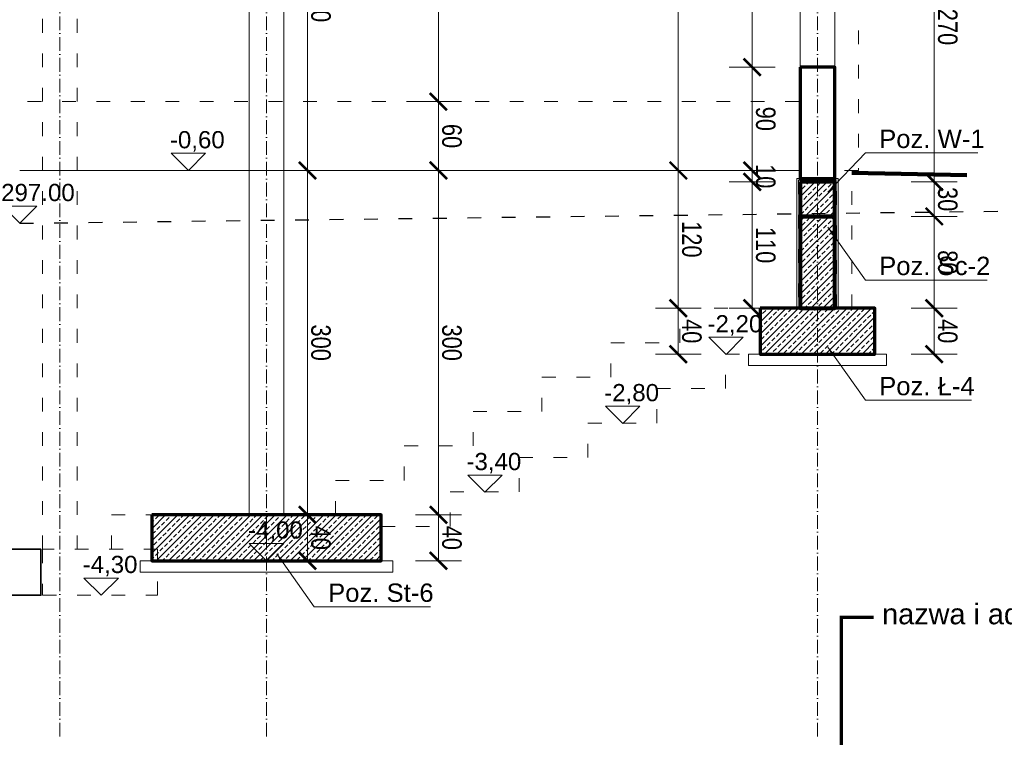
# Model space of a CAD drawing. Header units: inches. Extents: x 201967 to 338763, y -32705 to 30884.
# Tile 11 of 236: x 320912 to 321770, y -23054 to -22429. Entities that reach past the tile are written whole.
import ezdxf
from ezdxf.enums import TextEntityAlignment as Align

# ---------------------------------------------------------------- set-up
doc = ezdxf.new("R2010")
doc.units = ezdxf.units.IN
doc.header["$MEASUREMENT"] = 0
doc.linetypes.add('ACAD_ISO03W100', pattern=[30, 12, -18])
doc.linetypes.add('ACAD_ISO10W100', pattern=[18, 12, -3, 0, -3])
for name, color, linetype, lineweight in [('00 b ŚCIANY nowe-zamurowania', 242, 'Continuous', 70), ('00_mury grubo', 7, 'Continuous', 30), ('01 a KONSTRUKCJA żelbet', 94, 'Continuous', 80), ('01 c KONSTRUKCJA ławy', 45, 'Continuous', 70), ('01h3 KONSTRUKCJA pozycje słupy', 252, 'Continuous', 13), ('11 OSIE ściany', 2, 'ACAD_ISO10W100', 5), ('12 PRZERYWANE 1', 73, 'ACAD_ISO03W100', 9), ('20 KRESKOWANIE ścian', 63, 'Continuous', 5), ('30 WIDOK 1 005', 5, 'Continuous', 5), ('34 WIDOK 5 030', 13, 'Continuous', 30), ('50 OPIS 1', 130, 'Continuous', 9), ('80 TABELA 1', 7, 'Continuous', 18), ('90 WYMIAR', 155, 'Continuous', 9), ('91 PRZEKROJE', 7, 'Continuous', 35)]:
    doc.layers.add(name, color=color, linetype=linetype, lineweight=lineweight)
doc.styles.add('100 arial', font='arial.ttf', dxfattribs={"width": 0.8, "height": 17})
doc.styles.add('Arial-Bold', font='arialbd.ttf')
doc.styles.add('arialcce', font='arial.ttf')
doc.styles.add('OPIS', font='arial.ttf')
doc.styles.add('RomanS', font='romans.shx')
doc.styles.add('WYMIAR-50 (15pkt) arial', font='arial.ttf', dxfattribs={"height": 15})
doc.dimstyles.new('100', dxfattribs={"dimscale": 10, "dimtxt": 17, "dimasz": 1.5, "dimexe": 2, "dimexo": 2, "dimgap": 0.3, "dimtad": 1, "dimdec": 1, "dimrnd": 0.5, "dimdsep": 46, "dimtxsty": '100 arial', "dimblk": 'ARCHTICK', "dimcen": 10, "dimclrd": 256, "dimclre": 256, "dimclrt": 256, "dimadec": 0, "dimazin": 0, "dimtfac": 1, "dimtdec": 1, "dimtix": 1, "dimtmove": 1, "dimatfit": 3, "dimfxl": 2, "dimfxlon": 1, "dimtolj": 1, "dimarcsym": 0})
doc.dimstyles.new('DIM100txt12', dxfattribs={"dimtxt": 12, "dimasz": 1.05, "dimexe": 0, "dimexo": 8, "dimgap": 4, "dimtad": 1, "dimdec": 7, "dimrnd": 0.5, "dimdsep": 46, "dimtxsty": 'RomanS', "dimblk1": 'DIM', "dimblk2": 'DIM', "dimsah": 1, "dimcen": 0.09, "dimse1": 1, "dimse2": 1, "dimclrt": 256, "dimadec": 1, "dimazin": 0, "dimtfac": 1, "dimtdec": 7, "dimtix": 1, "dimtofl": 0, "dimtmove": 2, "dimatfit": 3, "dimfxl": 1, "dimtolj": 1, "dimtzin": 0, "dimarcsym": 0})
pattern_1 = [(45.00000000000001, (-3795.381428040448, -12239.66785427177), (-5.303300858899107, 5.303300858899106), []), (45.00000000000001, (-3790.078127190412, -12239.66785427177), (-5.303300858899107, 5.303300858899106), [3.75, -1.875])]

# ---------------------------------------------------------------- blocks, each defined once
blk = doc.blocks.new('tabelka Jagielońska')
at = {"linetype": 'Continuous', "const_width": 2.999999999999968}
blk.add_lwpolyline([(-1371.717302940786, 630.8000000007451), (-1400, 630.8000000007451), (-1400, 405.4000000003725), (0, 405.4000000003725), (0, 630.8000000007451), (-960.1580464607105, 630.8000000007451)], dxfattribs=at)
at = {"linetype": 'Continuous', "style": 'arialcce'}
blk.add_text('nazwa i adres obiektu budowlanego', height=17.97999999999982, dxfattribs=at).set_placement((-1364.415993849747, 624.7342690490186))
at = {"linetype": 'Continuous', "style": 'Arial-Bold'}
blk.add_attdef('TEMAT RYSUNKU', text='', height=27.99999999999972, dxfattribs=at).set_placement((-845.261042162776, 332.7000000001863), align=Align.MIDDLE_LEFT)
blk.add_attdef('SKALA', text='', height=27.99999999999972, dxfattribs=at).set_placement((-23.20000000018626, 332.7000000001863), align=Align.MIDDLE_RIGHT)
at = {"linetype": 'Continuous', "style": 'arialcce'}
for tag, p in [('nr rys.', (-81.20000000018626, 52.5)), ('NR', (-81.20000000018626, -29.40000000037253))]:
    blk.add_attdef(tag, text='', height=27.99999999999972, dxfattribs=at).set_placement(p, align=Align.MIDDLE)
blk = doc.blocks.new('_ARCHTICK')
at = {"color": 0, "linetype": 'ByBlock', "const_width": 0.15}
blk.add_lwpolyline([(-0.5, -0.5), (0.5, 0.5)], dxfattribs=at)
blk = doc.blocks.new('*D2577')
at = {"layer": '90 WYMIAR', "lineweight": -2, "transparency": 16777216}
for p, q in [((-101.2775422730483, -16.00000000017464), (-141.2775422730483, -16.00000000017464)), ((-121.2775422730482, -329.9999999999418), (-121.2775422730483, -16.00000000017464)), ((-101.2775422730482, -329.9999999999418), (-141.2775422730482, -329.9999999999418))]:
    blk.add_line(p, q, dxfattribs=at)
at = {"layer": 'Defpoints', "color": 0, "transparency": 16777216}
for p in [(-121.2775422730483, -16.00000000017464), (-15, -16.00000000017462), (18.64335604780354, -329.9999999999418)]:
    blk.add_point(p, dxfattribs=at)
at = {"layer": '90 WYMIAR', "lineweight": -2, "transparency": 16777216, "xscale": 15, "yscale": 15, "zscale": 15}
for p, rotation in [((-121.2775422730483, -16.00000000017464), 90), ((-121.2775422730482, -329.9999999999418), 270)]:
    blk.add_blockref('_ARCHTICK', p, dxfattribs=dict(at, rotation=rotation))
at = {"layer": '90 WYMIAR', "transparency": 16777216, "insert": (-109.5920033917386, -173.0000000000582), "char_height": 17, "attachment_point": 5, "rotation": 270, "style": '100 arial'}
blk.add_mtext('\\A1;314', dxfattribs=at)
blk = doc.blocks.new('*U1124')
blk.add_lwpolyline([(-15, 15), (0, 0), (15, 15), (-15, 15)])
at = {"style": 'WYMIAR-50 (15pkt) arial', "flags": 8}
blk.add_attdef('DETAIL#', text='', height=15, dxfattribs=at).set_placement((-16.13640432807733, 14.81736566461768), align=Align.BOTTOM_LEFT)
blk = doc.blocks.new('*D2580')
at = {"layer": '90 WYMIAR', "lineweight": -2, "transparency": 16777216}
for p, q in [((-36.89857368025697, -239.9999999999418), (-76.89857368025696, -239.9999999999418)), ((-56.89857368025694, -329.9999999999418), (-56.89857368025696, -239.9999999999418)), ((-36.89857368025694, -329.9999999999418), (-76.89857368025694, -329.9999999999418))]:
    blk.add_line(p, q, dxfattribs=at)
at = {"layer": 'Defpoints', "color": 0, "transparency": 16777216}
for p in [(-56.89857368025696, -239.9999999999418), (-15, -239.9999999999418), (-15, -329.9999999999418)]:
    blk.add_point(p, dxfattribs=at)
at = {"layer": '90 WYMIAR', "lineweight": -2, "transparency": 16777216, "xscale": 15, "yscale": 15, "zscale": 15}
for p, rotation in [((-56.89857368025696, -239.9999999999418), 90), ((-56.89857368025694, -329.9999999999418), 270)]:
    blk.add_blockref('_ARCHTICK', p, dxfattribs=dict(at, rotation=rotation))
at = {"layer": '90 WYMIAR', "transparency": 16777216, "insert": (-45.21883288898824, -284.9999999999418), "char_height": 17, "attachment_point": 5, "rotation": 270, "style": '100 arial'}
blk.add_mtext('\\A1;90', dxfattribs=at)
blk = doc.blocks.new('*D2581')
at = {"layer": '90 WYMIAR', "lineweight": -2, "transparency": 16777216}
for p, q in [((-36.89857368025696, -69.9999999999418), (-76.89857368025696, -69.9999999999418)), ((-56.89857368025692, -239.9999999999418), (-56.89857368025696, -69.9999999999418)), ((-36.89857368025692, -239.9999999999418), (-76.89857368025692, -239.9999999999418))]:
    blk.add_line(p, q, dxfattribs=at)
at = {"layer": 'Defpoints', "color": 0, "transparency": 16777216}
for p in [(-56.89857368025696, -69.9999999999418), (-15, -69.99999999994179), (-15, -239.9999999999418)]:
    blk.add_point(p, dxfattribs=at)
at = {"layer": '90 WYMIAR', "lineweight": -2, "transparency": 16777216, "xscale": 15, "yscale": 15, "zscale": 15}
for p, rotation in [((-56.89857368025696, -69.9999999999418), 90), ((-56.89857368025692, -239.9999999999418), 270)]:
    blk.add_blockref('_ARCHTICK', p, dxfattribs=dict(at, rotation=rotation))
at = {"layer": '90 WYMIAR', "transparency": 16777216, "insert": (-45.21883288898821, -154.9999999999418), "char_height": 17, "attachment_point": 5, "rotation": 270, "style": '100 arial'}
blk.add_mtext('\\A1;170', dxfattribs=at)
blk = doc.blocks.new('*D2587')
at = {"layer": '90 WYMIAR', "lineweight": -2, "transparency": 16777216}
for p, q in [((-350.2704462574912, 9.000000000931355), (-310.2704462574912, 9.000000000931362)), ((-330.2704462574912, 9.000000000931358), (-330.2704462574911, -269.9999999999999)), ((-350.2704462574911, -269.9999999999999), (-310.2704462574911, -269.9999999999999))]:
    blk.add_line(p, q, dxfattribs=at)
at = {"layer": 'Defpoints', "color": 0, "transparency": 16777216}
for p in [(-548.0174463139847, 9.000000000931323), (-548.0174463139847, -270), (-330.2704462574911, -269.9999999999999)]:
    blk.add_point(p, dxfattribs=at)
at = {"layer": '90 WYMIAR', "lineweight": -2, "transparency": 16777216, "xscale": 15, "yscale": 15, "zscale": 15}
for p, rotation in [((-330.2704462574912, 9.000000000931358), 90), ((-330.2704462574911, -269.9999999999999), 270)]:
    blk.add_blockref('_ARCHTICK', p, dxfattribs=dict(at, rotation=rotation))
at = {"layer": '90 WYMIAR', "transparency": 16777216, "insert": (-318.5907054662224, -130.4999999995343), "char_height": 17, "attachment_point": 5, "rotation": 270, "style": '100 arial'}
blk.add_mtext('\\A1;279', dxfattribs=at)
blk = doc.blocks.new('*D2600')
at = {"layer": '90 WYMIAR', "lineweight": -2, "transparency": 16777216}
for p, q in [((81.65708898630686, -69.99999999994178), (121.6570889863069, -69.99999999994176)), ((101.6570889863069, -69.99999999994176), (101.6570889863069, -339.9999999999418)), ((81.65708898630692, -339.9999999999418), (121.6570889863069, -339.9999999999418))]:
    blk.add_line(p, q, dxfattribs=at)
at = {"layer": 'Defpoints', "color": 0, "transparency": 16777216}
for p in [(15, -69.99999999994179), (0, -339.9999999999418), (101.6570889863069, -339.9999999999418)]:
    blk.add_point(p, dxfattribs=at)
at = {"layer": '90 WYMIAR', "lineweight": -2, "transparency": 16777216, "xscale": 15, "yscale": 15, "zscale": 15}
for p, rotation in [((101.6570889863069, -69.99999999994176), 90), ((101.6570889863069, -339.9999999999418), 270)]:
    blk.add_blockref('_ARCHTICK', p, dxfattribs=dict(at, rotation=rotation))
at = {"layer": '90 WYMIAR', "transparency": 16777216, "insert": (113.3368297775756, -204.9999999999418), "char_height": 17, "attachment_point": 5, "rotation": 270, "style": '100 arial'}
blk.add_mtext('\\A1;270', dxfattribs=at)
blk = doc.blocks.new('DIM')
for p, q in [((7.275957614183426e-12, -13.00000000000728), (7.275957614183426e-12, 12.99999999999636)), ((8.000000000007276, -7.275957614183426e-12), (-7.999999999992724, -7.275957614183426e-12))]:
    blk.add_line(p, q)
at = {"const_width": 1.714285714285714}
blk.add_lwpolyline([(5.714285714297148, 5.714285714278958), (-5.71428571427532, -5.71428571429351)], dxfattribs=at)
blk = doc.blocks.new('*D2601')
at = {"layer": '90 WYMIAR', "lineweight": -2, "transparency": 16777216}
for p, q in [((81.6570889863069, -339.9999999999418), (121.6570889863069, -339.9999999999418)), ((101.6570889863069, -339.9999999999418), (101.6570889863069, -369.9999999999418)), ((81.65708898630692, -369.9999999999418), (121.6570889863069, -369.9999999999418))]:
    blk.add_line(p, q, dxfattribs=at)
at = {"layer": 'Defpoints', "color": 0, "transparency": 16777216}
for p in [(0, -339.9999999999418), (0, -369.9999999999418), (101.6570889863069, -369.9999999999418)]:
    blk.add_point(p, dxfattribs=at)
at = {"layer": '90 WYMIAR', "lineweight": -2, "transparency": 16777216, "xscale": 15, "yscale": 15, "zscale": 15}
for p, rotation in [((101.6570889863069, -339.9999999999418), 90), ((101.6570889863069, -369.9999999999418), 270)]:
    blk.add_blockref('_ARCHTICK', p, dxfattribs=dict(at, rotation=rotation))
at = {"layer": '90 WYMIAR', "transparency": 16777216, "insert": (113.3426278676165, -354.9999999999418), "char_height": 17, "attachment_point": 5, "rotation": 270, "style": '100 arial'}
blk.add_mtext('\\A1;30', dxfattribs=at)
blk = doc.blocks.new('*D2602')
at = {"layer": '90 WYMIAR', "lineweight": -2, "transparency": 16777216}
for p, q in [((81.6570889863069, -369.9999999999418), (121.6570889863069, -369.9999999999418)), ((101.6570889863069, -369.9999999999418), (101.6570889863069, -449.9999999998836)), ((81.65708898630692, -449.9999999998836), (121.6570889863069, -449.9999999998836))]:
    blk.add_line(p, q, dxfattribs=at)
at = {"layer": 'Defpoints', "color": 0, "transparency": 16777216}
for p in [(0, -369.9999999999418), (49.99999999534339, -449.9999999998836), (101.6570889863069, -449.9999999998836)]:
    blk.add_point(p, dxfattribs=at)
at = {"layer": '90 WYMIAR', "lineweight": -2, "transparency": 16777216, "xscale": 15, "yscale": 15, "zscale": 15}
for p, rotation in [((101.6570889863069, -369.9999999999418), 90), ((101.6570889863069, -449.9999999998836), 270)]:
    blk.add_blockref('_ARCHTICK', p, dxfattribs=dict(at, rotation=rotation))
at = {"layer": '90 WYMIAR', "transparency": 16777216, "insert": (113.3368297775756, -409.9999999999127), "char_height": 17, "attachment_point": 5, "rotation": 270, "style": '100 arial'}
blk.add_mtext('\\A1;80', dxfattribs=at)
blk = doc.blocks.new('*D2603')
at = {"layer": '90 WYMIAR', "lineweight": -2, "transparency": 16777216}
for p, q in [((81.6570889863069, -449.9999999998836), (121.6570889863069, -449.9999999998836)), ((101.6570889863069, -449.9999999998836), (101.6570889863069, -489.9999999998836)), ((81.65708898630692, -489.9999999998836), (121.6570889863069, -489.9999999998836))]:
    blk.add_line(p, q, dxfattribs=at)
at = {"layer": 'Defpoints', "color": 0, "transparency": 16777216}
for p in [(49.99999999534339, -449.9999999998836), (49.99999999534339, -489.9999999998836), (101.6570889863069, -489.9999999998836)]:
    blk.add_point(p, dxfattribs=at)
at = {"layer": '90 WYMIAR', "lineweight": -2, "transparency": 16777216, "xscale": 15, "yscale": 15, "zscale": 15}
for p, rotation in [((101.6570889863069, -449.9999999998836), 90), ((101.6570889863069, -489.9999999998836), 270)]:
    blk.add_blockref('_ARCHTICK', p, dxfattribs=dict(at, rotation=rotation))
at = {"layer": '90 WYMIAR', "transparency": 16777216, "insert": (113.3368297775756, -469.9999999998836), "char_height": 17, "attachment_point": 5, "rotation": 270, "style": '100 arial'}
blk.add_mtext('\\A1;40', dxfattribs=at)
blk = doc.blocks.new('*D2604')
at = {"layer": '90 WYMIAR', "lineweight": -2, "transparency": 16777216}
for p, q in [((-56.89857368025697, -329.9999999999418), (-56.89857368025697, -314.9999999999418)), ((-36.89857368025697, -329.9999999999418), (-76.89857368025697, -329.9999999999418)), ((-56.89857368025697, -329.9999999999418), (-56.89857368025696, -339.9999999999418)), ((-36.89857368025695, -339.9999999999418), (-76.89857368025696, -339.9999999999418)), ((-56.89857368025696, -339.9999999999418), (-56.89857368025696, -354.9999999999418))]:
    blk.add_line(p, q, dxfattribs=at)
at = {"layer": 'Defpoints', "color": 0, "transparency": 16777216}
for p in [(-15, -329.9999999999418), (-56.89857368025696, -339.9999999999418), (-15, -339.9999999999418)]:
    blk.add_point(p, dxfattribs=at)
at = {"layer": '90 WYMIAR', "lineweight": -2, "transparency": 16777216, "xscale": 15, "yscale": 15, "zscale": 15}
for p, rotation in [((-56.89857368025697, -329.9999999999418), 270), ((-56.89857368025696, -339.9999999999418), 90)]:
    blk.add_blockref('_ARCHTICK', p, dxfattribs=dict(at, rotation=rotation))
at = {"layer": '90 WYMIAR', "transparency": 16777216, "insert": (-45.21883288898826, -334.9999999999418), "char_height": 17, "attachment_point": 5, "rotation": 270, "style": '100 arial'}
blk.add_mtext('\\A1;10', dxfattribs=at)
blk = doc.blocks.new('*D2605')
at = {"layer": '90 WYMIAR', "lineweight": -2, "transparency": 16777216}
for p, q in [((-36.89857368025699, -339.9999999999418), (-76.89857368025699, -339.9999999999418)), ((-56.89857368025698, -339.9999999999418), (-56.89857368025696, -449.9999999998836)), ((-56.89857368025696, -449.9999999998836), (-76.89857368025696, -449.9999999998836))]:
    blk.add_line(p, q, dxfattribs=at)
at = {"layer": 'Defpoints', "color": 0, "transparency": 16777216}
for p in [(-15, -339.9999999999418), (-56.89857368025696, -449.9999999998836), (-50.00000000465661, -449.9999999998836)]:
    blk.add_point(p, dxfattribs=at)
at = {"layer": '90 WYMIAR', "lineweight": -2, "transparency": 16777216, "xscale": 15, "yscale": 15, "zscale": 15}
for p, rotation in [((-56.89857368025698, -339.9999999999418), 90), ((-56.89857368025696, -449.9999999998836), 270)]:
    blk.add_blockref('_ARCHTICK', p, dxfattribs=dict(at, rotation=rotation))
at = {"layer": '90 WYMIAR', "transparency": 16777216, "insert": (-45.21883288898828, -394.9999999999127), "char_height": 17, "attachment_point": 5, "rotation": 270, "style": '100 arial'}
blk.add_mtext('\\A1;110', dxfattribs=at)
blk = doc.blocks.new('*D2589')
at = {"layer": '90 WYMIAR', "lineweight": -2, "transparency": 16777216}
for p, q in [((-101.2775422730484, -329.9999999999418), (-141.2775422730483, -329.9999999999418)), ((-121.2775422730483, -329.9999999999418), (-121.2775422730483, -449.9999999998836)), ((-101.2775422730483, -449.9999999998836), (-141.2775422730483, -449.9999999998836))]:
    blk.add_line(p, q, dxfattribs=at)
at = {"layer": 'Defpoints', "color": 0, "transparency": 16777216}
for p in [(18.64335604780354, -329.9999999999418), (-121.2775422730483, -449.9999999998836), (-50.00000000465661, -449.9999999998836)]:
    blk.add_point(p, dxfattribs=at)
at = {"layer": '90 WYMIAR', "lineweight": -2, "transparency": 16777216, "xscale": 15, "yscale": 15, "zscale": 15}
for p, rotation in [((-121.2775422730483, -329.9999999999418), 90), ((-121.2775422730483, -449.9999999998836), 270)]:
    blk.add_blockref('_ARCHTICK', p, dxfattribs=dict(at, rotation=rotation))
at = {"layer": '90 WYMIAR', "transparency": 16777216, "insert": (-109.5978014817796, -389.9999999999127), "char_height": 17, "attachment_point": 5, "rotation": 270, "style": '100 arial'}
blk.add_mtext('\\A1;120', dxfattribs=at)
blk = doc.blocks.new('*D2606')
at = {"layer": '90 WYMIAR', "lineweight": -2, "transparency": 16777216}
for p, q in [((-101.2775422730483, -449.9999999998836), (-141.2775422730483, -449.9999999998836)), ((-121.2775422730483, -449.9999999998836), (-121.2775422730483, -489.9999999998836)), ((-101.2775422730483, -489.9999999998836), (-141.2775422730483, -489.9999999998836))]:
    blk.add_line(p, q, dxfattribs=at)
at = {"layer": 'Defpoints', "color": 0, "transparency": 16777216}
for p in [(-50.00000000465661, -449.9999999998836), (-121.2775422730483, -489.9999999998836), (-50.00000000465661, -489.9999999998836)]:
    blk.add_point(p, dxfattribs=at)
at = {"layer": '90 WYMIAR', "lineweight": -2, "transparency": 16777216, "xscale": 15, "yscale": 15, "zscale": 15}
for p, rotation in [((-121.2775422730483, -449.9999999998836), 90), ((-121.2775422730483, -489.9999999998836), 270)]:
    blk.add_blockref('_ARCHTICK', p, dxfattribs=dict(at, rotation=rotation))
at = {"layer": '90 WYMIAR', "transparency": 16777216, "insert": (-109.5978014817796, -469.9999999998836), "char_height": 17, "attachment_point": 5, "rotation": 270, "style": '100 arial'}
blk.add_mtext('\\A1;40', dxfattribs=at)
blk = doc.blocks.new('*D2607')
at = {"layer": '90 WYMIAR', "lineweight": -2, "transparency": 16777216}
for p, q in [((-350.2704462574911, -269.9999999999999), (-310.2704462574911, -269.9999999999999)), ((-330.2704462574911, -269.9999999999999), (-330.2704462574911, -329.9999999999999)), ((-350.2704462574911, -329.9999999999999), (-310.2704462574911, -329.9999999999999))]:
    blk.add_line(p, q, dxfattribs=at)
at = {"layer": 'Defpoints', "color": 0, "transparency": 16777216}
for p in [(-548.0174463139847, -270), (-465.0000647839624, -330), (-330.2704462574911, -329.9999999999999)]:
    blk.add_point(p, dxfattribs=at)
at = {"layer": '90 WYMIAR', "lineweight": -2, "transparency": 16777216, "xscale": 15, "yscale": 15, "zscale": 15}
for p, rotation in [((-330.2704462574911, -269.9999999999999), 90), ((-330.2704462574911, -329.9999999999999), 270)]:
    blk.add_blockref('_ARCHTICK', p, dxfattribs=dict(at, rotation=rotation))
at = {"layer": '90 WYMIAR', "transparency": 16777216, "insert": (-318.5907054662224, -299.9999999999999), "char_height": 17, "attachment_point": 5, "rotation": 270, "style": '100 arial'}
blk.add_mtext('\\A1;60', dxfattribs=at)
blk = doc.blocks.new('*D2608')
at = {"layer": '90 WYMIAR', "lineweight": -2, "transparency": 16777216}
for p, q in [((-350.2704462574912, -329.9999999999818), (-310.2704462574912, -329.9999999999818)), ((-330.2704462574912, -329.9999999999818), (-330.2704462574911, -629.9999999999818)), ((-350.2704462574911, -629.9999999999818), (-310.2704462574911, -629.9999999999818))]:
    blk.add_line(p, q, dxfattribs=at)
at = {"layer": 'Defpoints', "color": 0, "transparency": 16777216}
for p in [(-465.0000647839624, -329.9999999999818), (-380.0340671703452, -629.9999999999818), (-330.2704462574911, -629.9999999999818)]:
    blk.add_point(p, dxfattribs=at)
at = {"layer": '90 WYMIAR', "lineweight": -2, "transparency": 16777216, "xscale": 15, "yscale": 15, "zscale": 15}
for p, rotation in [((-330.2704462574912, -329.9999999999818), 90), ((-330.2704462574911, -629.9999999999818), 270)]:
    blk.add_blockref('_ARCHTICK', p, dxfattribs=dict(at, rotation=rotation))
at = {"layer": '90 WYMIAR', "transparency": 16777216, "insert": (-318.5849073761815, -479.9999999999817), "char_height": 17, "attachment_point": 5, "rotation": 270, "style": '100 arial'}
blk.add_mtext('\\A1;300', dxfattribs=at)
blk = doc.blocks.new('*D2609')
at = {"layer": '90 WYMIAR', "lineweight": -2, "transparency": 16777216}
for p, q in [((-350.2704462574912, -630), (-310.2704462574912, -630)), ((-330.2704462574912, -630), (-330.2704462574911, -670)), ((-350.2704462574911, -670), (-310.2704462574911, -670))]:
    blk.add_line(p, q, dxfattribs=at)
at = {"layer": 'Defpoints', "color": 0, "transparency": 16777216}
for p in [(-380.0340671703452, -630), (-380.0340671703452, -670), (-330.2704462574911, -670)]:
    blk.add_point(p, dxfattribs=at)
at = {"layer": '90 WYMIAR', "lineweight": -2, "transparency": 16777216, "xscale": 15, "yscale": 15, "zscale": 15}
for p, rotation in [((-330.2704462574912, -630), 90), ((-330.2704462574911, -670), 270)]:
    blk.add_blockref('_ARCHTICK', p, dxfattribs=dict(at, rotation=rotation))
at = {"layer": '90 WYMIAR', "transparency": 16777216, "insert": (-318.5907054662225, -649.9999999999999), "char_height": 17, "attachment_point": 5, "rotation": 270, "style": '100 arial'}
blk.add_mtext('\\A1;40', dxfattribs=at)
blk = doc.blocks.new('*D2612')
at = {"layer": '90 WYMIAR', "lineweight": -2, "transparency": 16777216}
for p, q in [((-445.0000647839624, -40.00000000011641), (-424.3534779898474, -40.0000000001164)), ((-444.3534779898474, -40.00000000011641), (-444.3534779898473, -330.0000000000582)), ((-445.0000647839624, -330.0000000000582), (-424.3534779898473, -330.0000000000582))]:
    blk.add_line(p, q, dxfattribs=at)
at = {"layer": 'Defpoints', "color": 0, "transparency": 16777216}
for p in [(-465.0000647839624, -40.00000000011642), (-465.0000647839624, -330.0000000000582), (-444.3534779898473, -330.0000000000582)]:
    blk.add_point(p, dxfattribs=at)
at = {"layer": '90 WYMIAR', "lineweight": -2, "transparency": 16777216, "xscale": 15, "yscale": 15, "zscale": 15}
for p, rotation in [((-444.3534779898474, -40.00000000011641), 90), ((-444.3534779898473, -330.0000000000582), 270)]:
    blk.add_blockref('_ARCHTICK', p, dxfattribs=dict(at, rotation=rotation))
at = {"layer": '90 WYMIAR', "transparency": 16777216, "insert": (-432.6737371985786, -185.0000000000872), "char_height": 17, "attachment_point": 5, "rotation": 270, "style": '100 arial'}
blk.add_mtext('\\A1;290', dxfattribs=at)
blk = doc.blocks.new('*D2613')
at = {"layer": '90 WYMIAR', "lineweight": -2, "transparency": 16777216}
for p, q in [((-445.0000647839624, -330.0000000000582), (-424.3534779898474, -330.0000000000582)), ((-444.3534779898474, -330.0000000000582), (-444.3534779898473, -630)), ((-445.0000647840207, -630), (-424.3534779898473, -630))]:
    blk.add_line(p, q, dxfattribs=at)
at = {"layer": 'Defpoints', "color": 0, "transparency": 16777216}
for p in [(-465.0000647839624, -330.0000000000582), (-465.0000647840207, -630), (-444.3534779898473, -630)]:
    blk.add_point(p, dxfattribs=at)
at = {"layer": '90 WYMIAR', "lineweight": -2, "transparency": 16777216, "xscale": 15, "yscale": 15, "zscale": 15}
for p, rotation in [((-444.3534779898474, -330.0000000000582), 90), ((-444.3534779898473, -630), 270)]:
    blk.add_blockref('_ARCHTICK', p, dxfattribs=dict(at, rotation=rotation))
at = {"layer": '90 WYMIAR', "transparency": 16777216, "insert": (-432.6679391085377, -480.000000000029), "char_height": 17, "attachment_point": 5, "rotation": 270, "style": '100 arial'}
blk.add_mtext('\\A1;300', dxfattribs=at)
blk = doc.blocks.new('*D2614')
at = {"layer": '90 WYMIAR', "lineweight": -2, "transparency": 16777216}
for p, q in [((-445.0000647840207, -630), (-424.3534779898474, -630)), ((-444.3534779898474, -630), (-444.3534779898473, -670)), ((-424.3534779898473, -670), (-464.3534779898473, -670))]:
    blk.add_line(p, q, dxfattribs=at)
at = {"layer": 'Defpoints', "color": 0, "transparency": 16777216}
for p in [(-465.0000647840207, -630), (-444.3534779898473, -670), (-380.0340671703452, -670)]:
    blk.add_point(p, dxfattribs=at)
at = {"layer": '90 WYMIAR', "lineweight": -2, "transparency": 16777216, "xscale": 15, "yscale": 15, "zscale": 15}
for p, rotation in [((-444.3534779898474, -630), 90), ((-444.3534779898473, -670), 270)]:
    blk.add_blockref('_ARCHTICK', p, dxfattribs=dict(at, rotation=rotation))
at = {"layer": '90 WYMIAR', "transparency": 16777216, "insert": (-432.6737371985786, -649.9999999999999), "char_height": 17, "attachment_point": 5, "rotation": 270, "style": '100 arial'}
blk.add_mtext('\\A1;40', dxfattribs=at)
blk = doc.blocks.new('1 przekrój C Jagielońska')
at = {"layer": '20 KRESKOWANIE ścian'}
h = blk.add_hatch(dxfattribs=at)
h.set_pattern_fill('ANSI33', color=256, scale=30, angle=-89.99999999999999)
h.set_pattern_definition(pattern_1)
h.paths.add_polyline_path([(15, -339.9999999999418), (-15, -339.9999999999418), (-15, -369.9999999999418), (15, -369.9999999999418)])
h.paths.add_polyline_path([(15, -369.9999999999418), (-15, -369.9999999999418), (-15, -449.9999999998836), (15, -449.9999999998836)])
h.paths.add_polyline_path([(49.99999999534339, -449.9999999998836), (-50.00000000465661, -449.9999999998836), (-50.00000000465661, -489.9999999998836), (49.99999999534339, -489.9999999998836)])
h = blk.add_hatch(dxfattribs=at)
h.set_pattern_fill('ANSI33', color=256, scale=30, angle=-89.99999999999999)
h.set_pattern_definition(pattern_1)
h.paths.add_polyline_path([(-380.0340671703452, -630), (-580.0340671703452, -630), (-580.0340671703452, -670), (-380.0340671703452, -670)])
at = {"layer": '00 b ŚCIANY nowe-zamurowania'}
blk.add_lwpolyline([(-15.00000000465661, -239.9999999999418), (-14.99999999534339, -336.9999999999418), (15.00000000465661, -336.9999999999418), (14.99999999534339, -239.9999999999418)], close=True, dxfattribs=at)
at = {"layer": '00_mury grubo', "lineweight": 100}
blk.add_line((30, -332.0000000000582), (130, -334.0000000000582), dxfattribs=at)
at = {"layer": '01 a KONSTRUKCJA żelbet'}
for points in [[(-15, -339.9999999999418), (-15, -369.9999999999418), (15, -369.9999999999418), (15, -339.9999999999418)], [(-15, -369.9999999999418), (-15, -449.9999999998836), (15, -449.9999999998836), (15, -369.9999999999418)]]:
    blk.add_lwpolyline(points, close=True, dxfattribs=at)
at = {"layer": '01 c KONSTRUKCJA ławy'}
for points in [[(-50.00000000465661, -449.9999999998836), (-50.00000000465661, -489.9999999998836), (49.99999999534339, -489.9999999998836), (49.99999999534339, -449.9999999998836)], [(-580.0340671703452, -630), (-580.0340671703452, -670), (-380.0340671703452, -670), (-380.0340671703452, -630)]]:
    blk.add_lwpolyline(points, close=True, dxfattribs=at)
at = {"layer": '11 OSIE ściany'}
for p, q in [((-660.0000000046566, 492.0000000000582), (-660.0000000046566, -823)), ((-479.966062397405, 492.0000000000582), (-479.966062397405, -823)), ((-4.656612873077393e-09, 492.0000000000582), (-4.656612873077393e-09, -823))]:
    blk.add_line(p, q, dxfattribs=at)
at = {"layer": '12 PRZERYWANE 1'}
for p, q in [((-675.0000000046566, -660), (-675.0000000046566, 312)), ((-645.0000000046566, -660), (-645.0000000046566, 312))]:
    blk.add_line(p, q, dxfattribs=at)
for points in [[(-615.0000021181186, -660), (-615.0000021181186, -630), (-420.0340671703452, -630), (-420.0340671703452, -599.9999999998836), (-360.0340671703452, -599.9999999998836), (-360.0340671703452, -569.9999999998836), (-300.0340671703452, -569.9999999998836), (-300.0340671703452, -539.9999999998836), (-240.0340671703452, -539.9999999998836), (-240.0340671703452, -509.9999999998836), (-180.0340671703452, -509.9999999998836), (-180.0340671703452, -479.9999999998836), (-120.0340671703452, -479.9999999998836), (-120.0340671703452, -449.9999999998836), (-50.00000000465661, -449.9999999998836)], [(-575.0000021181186, -700), (-575.0000021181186, -670), (-380.0340671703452, -670), (-380.0340671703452, -639.9999999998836), (-320.0340671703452, -639.9999999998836), (-320.0340671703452, -609.9999999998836), (-260.0340671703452, -609.9999999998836), (-260.0340671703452, -579.9999999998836), (-200.0340671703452, -579.9999999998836), (-200.0340671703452, -549.9999999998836), (-140.0340671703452, -549.9999999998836), (-140.0340671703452, -519.9999999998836), (-80.03406717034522, -519.9999999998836), (-80.03406717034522, -489.9999999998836), (-50.00000000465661, -489.9999999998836)]]:
    blk.add_lwpolyline(points, dxfattribs=at)
blk.add_lwpolyline([(-675.0000021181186, -660), (-675.0000021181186, -700), (-575.0000021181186, -700), (-575.0000021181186, -660)], close=True, dxfattribs=at)
at = {"layer": '30 WIDOK 1 005', "linetype": 'ACAD_ISO03W100'}
for p, q in [((35.61452783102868, 362.0000000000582), (35.61452783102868, -329.9999999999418)), ((-748.1224386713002, -270), (-15, -270)), ((35.61452783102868, -329.9999999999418), (15, -329.9999999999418)), ((30, -449.9999999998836), (30, -329.9999999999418))]:
    blk.add_line(p, q, dxfattribs=at)
at = {"layer": '30 WIDOK 1 005'}
for p, q in [((-495.0000647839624, -40.00000000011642), (-495.0000647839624, -332.000000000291)), ((-465.0000647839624, -40.00000000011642), (-465.0000647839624, -332.000000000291)), ((-695.0000021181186, -330), (-15, -329.9999999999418)), ((-495.0000647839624, -330.0000000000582), (-495.0000647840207, -630)), ((-465.0000647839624, -330.0000000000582), (-465.0000647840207, -630))]:
    blk.add_line(p, q, dxfattribs=at)
for points in [[(-15, -239.9999999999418), (-15, -69.99999999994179), (15, -69.99999999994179), (15, -239.9999999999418)], [(-60.00000000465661, -489.9999999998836), (-60.00000000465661, -499.9999999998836), (59.99999999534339, -499.9999999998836), (59.99999999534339, -489.9999999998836)], [(-590.0340671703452, -670), (-590.0340671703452, -680), (-370.0340671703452, -680), (-370.0340671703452, -670)]]:
    blk.add_lwpolyline(points, close=True, dxfattribs=at)
blk.add_lwpolyline([(18, -449.9999999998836), (18, -336.9999999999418), (-18, -336.9999999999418), (-18, -449.9999999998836)], dxfattribs=at)
at = {"layer": '34 WIDOK 5 030', "linetype": 'ACAD_ISO03W100'}
for points in [[(-695.0000008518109, -376), (518.7570860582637, -360.9999981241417), (518.7570860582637, -227.7050421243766), (578.8003681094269, -227.7050421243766), (578.8003681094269, -270.9999974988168), (639.9553456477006, -270.9999974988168)], [(16.5, -449.9999999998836), (16.5, -338.4999999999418), (-16.5, -338.4999999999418), (-16.5, -449.9999999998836)]]:
    blk.add_lwpolyline(points, dxfattribs=at)
at = {"layer": '91 PRZEKROJE'}
blk.add_lwpolyline([(-766.5612203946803, -700), (-676.5612203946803, -700), (-676.5612203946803, -660), (-766.5612203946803, -660)], close=True, dxfattribs=at)
at = {"layer": '50 OPIS 1'}
ref = blk.add_blockref('*U1124', (-548.0174463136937, -330.0000000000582), dxfattribs=at)
ref.add_attrib('DETAIL#', '-0,60', dxfattribs={"layer": '0', "height": 15, "style": 'WYMIAR-50 (15pkt) arial'}).set_placement((-564.1538506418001, -315.1826343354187), align=Align.BOTTOM_LEFT)
ref = blk.add_blockref('*U1124', (-695.0000014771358, -375.9999993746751), dxfattribs=at)
ref.add_attrib('DETAIL#', '297.00', dxfattribs={"layer": '0', "height": 15, "style": 'WYMIAR-50 (15pkt) arial'}).set_placement((-711.136405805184, -361.1826337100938), align=Align.BOTTOM_LEFT)
ref = blk.add_blockref('*U1124', (-79.69630165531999, -490.3377655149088), dxfattribs=at)
ref.add_attrib('DETAIL#', '-2,20', dxfattribs={"layer": '0', "height": 15, "style": 'WYMIAR-50 (15pkt) arial'}).set_placement((-95.83270598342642, -475.5203998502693), align=Align.BOTTOM_LEFT)
ref = blk.add_blockref('*U1124', (-169.69630165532, -550.3377655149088), dxfattribs=at)
ref.add_attrib('DETAIL#', '-2,80', dxfattribs={"layer": '0', "height": 15, "style": 'WYMIAR-50 (15pkt) arial'}).set_placement((-185.8327059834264, -535.5203998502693), align=Align.BOTTOM_LEFT)
ref = blk.add_blockref('*U1124', (-289.69630165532, -610.3377655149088), dxfattribs=at)
ref.add_attrib('DETAIL#', '-3,40', dxfattribs={"layer": '0', "height": 15, "style": 'WYMIAR-50 (15pkt) arial'}).set_placement((-305.8327059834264, -595.5203998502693), align=Align.BOTTOM_LEFT)
ref = blk.add_blockref('*U1124', (-479.966062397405, -670), dxfattribs=at)
ref.add_attrib('DETAIL#', '-4,00', dxfattribs={"layer": '0', "height": 15, "style": 'WYMIAR-50 (15pkt) arial'}).set_placement((-496.1024667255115, -655.1826343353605), align=Align.BOTTOM_LEFT)
ref = blk.add_blockref('*U1124', (-623.999882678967, -700), dxfattribs=at)
ref.add_attrib('DETAIL#', '-4,30', dxfattribs={"layer": '0', "height": 15, "style": 'WYMIAR-50 (15pkt) arial'}).set_placement((-640.1362870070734, -685.1826343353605), align=Align.BOTTOM_LEFT)
at = {"layer": '01h3 KONSTRUKCJA pozycje słupy', "char_height": 16, "attachment_point": 4, "style": 'OPIS'}
for s, insert in [('Poz. W-1', (53.68285379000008, -302.5345124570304)), ('Poz. Sc-2', (53.68285379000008, -413.2383486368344)), ('Poz. Ł-4', (53.68285379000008, -517.9090550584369)), ('Poz. St-6', (-426.3512133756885, -697.9090550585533))]:
    blk.add_mtext(s, dxfattribs=dict(at, insert=insert))
at = {"layer": '90 WYMIAR'}
for base, p1, p2, picture, middle in [((-330.2704462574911, -269.9999999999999), (-548.0174463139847, 9.000000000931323), (-548.0174463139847, -270), '*D2587', (-318.5907054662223, -130.4999999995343)), ((-121.2775422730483, -16.00000000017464), (18.64335604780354, -329.9999999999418), (-15, -16.00000000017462), '*D2577', (-109.5920033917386, -173.0000000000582)), ((-444.3534779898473, -330.0000000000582), (-465.0000647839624, -40.00000000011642), (-465.0000647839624, -330.0000000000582), '*D2612', (-432.6737371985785, -185.0000000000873)), ((-56.89857368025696, -239.9999999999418), (-15, -329.9999999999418), (-15, -239.9999999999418), '*D2580', (-45.21883288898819, -284.9999999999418)), ((-330.2704462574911, -329.9999999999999), (-548.0174463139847, -270), (-465.0000647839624, -330), '*D2607', (-318.5907054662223, -299.9999999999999)), ((-56.89857368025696, -339.9999999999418), (-15, -329.9999999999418), (-15, -339.9999999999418), '*D2604', (-45.21883288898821, -334.9999999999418)), ((-444.3534779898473, -630), (-465.0000647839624, -330.0000000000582), (-465.0000647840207, -630), '*D2613', (-432.6679391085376, -480.0000000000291)), ((-121.2775422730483, -449.9999999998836), (18.64335604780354, -329.9999999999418), (-50.00000000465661, -449.9999999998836), '*D2589', (-109.5978014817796, -389.9999999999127)), ((-56.89857368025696, -449.9999999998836), (-15, -339.9999999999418), (-50.00000000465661, -449.9999999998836), '*D2605', (-45.21883288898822, -394.9999999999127)), ((101.6570889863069, -369.9999999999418), (0, -339.9999999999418), (0, -369.9999999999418), '*D2601', (113.3426278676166, -354.9999999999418)), ((101.6570889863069, -449.9999999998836), (0, -369.9999999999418), (49.99999999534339, -449.9999999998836), '*D2602', (113.3368297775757, -409.9999999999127)), ((-121.2775422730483, -489.9999999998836), (-50.00000000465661, -449.9999999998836), (-50.00000000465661, -489.9999999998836), '*D2606', (-109.5978014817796, -469.9999999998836)), ((101.6570889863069, -489.9999999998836), (49.99999999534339, -449.9999999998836), (49.99999999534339, -489.9999999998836), '*D2603', (113.3368297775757, -469.9999999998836)), ((-444.3534779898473, -670), (-465.0000647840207, -630), (-380.0340671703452, -670), '*D2614', (-432.6737371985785, -650)), ((-330.2704462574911, -670), (-380.0340671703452, -630), (-380.0340671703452, -670), '*D2609', (-318.5907054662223, -650))]:
    dim = blk.add_linear_dim(base=base, p1=p1, p2=p2, angle=270, dimstyle='100', dxfattribs=at)
    dim.commit()
    dim.dimension.update_dxf_attribs({"geometry": picture, "text_midpoint": middle})
at = {"layer": '90 WYMIAR', "color": 2}
for base, p1, p2, picture, middle in [((-56.89857368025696, -69.9999999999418), (-15, -239.9999999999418), (-15, -69.99999999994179), '*D2581', (-45.21883288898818, -154.9999999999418)), ((101.6570889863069, -339.9999999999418), (15, -69.99999999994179), (0, -339.9999999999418), '*D2600', (113.3368297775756, -204.9999999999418))]:
    dim = blk.add_linear_dim(base=base, p1=p1, p2=p2, angle=270, dimstyle='100', dxfattribs=at)
    dim.commit()
    dim.dimension.update_dxf_attribs({"geometry": picture, "text_midpoint": middle})
at = {"layer": '90 WYMIAR'}
dim = blk.add_linear_dim(base=(-330.2704462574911, -629.9999999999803), p1=(-465.0000647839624, -329.9999999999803), p2=(-380.0340671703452, -629.9999999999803), angle=270, dimstyle='100', dxfattribs=at)
dim.commit()
dim.dimension.update_dxf_attribs({"geometry": '*D2608', "text_midpoint": (-318.5849073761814, -479.9999999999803), "insert": (0, 1.477928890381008e-12)})
at = {"layer": '01h3 KONSTRUKCJA pozycje słupy', "annotation_type": 0, "has_hookline": 1, "hookline_direction": 0}
for points, text_width in [([(9.04754642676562, -348.9853223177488), (41.68285379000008, -314.6982232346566), (49.68285379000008, -314.6982232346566)], 86.07912687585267), ([(9.04754642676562, -379.3321988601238), (41.68285379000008, -425.5111999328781), (49.68285379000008, -425.5111999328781)], 93.9918144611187), ([(9.04754642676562, -484.0029052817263), (41.68285379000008, -530.0400236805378), (49.68285379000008, -530.0400236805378)], 80.43656207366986), ([(-470.986520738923, -664.0029052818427), (-438.3512133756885, -710.181906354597), (-430.3512133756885, -710.181906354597)], 89.1787175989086)]:
    blk.add_leader(points, dimstyle='DIM100txt12', override={"dimasz": 8, "dimgap": 4, "dimtad": 1}, dxfattribs=dict(at, text_width=text_width))

msp = doc.modelspace()

# ---------------------------------------------------------------- block references
at = {"layer": '30 WIDOK 1 005'}
msp.add_blockref('1 przekrój C Jagielońska', (321607.2988028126, -22229.91627040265), dxfattribs=at)
at = {"layer": '80 TABELA 1', "linetype": 'Continuous'}
msp.add_blockref('tabelka Jagielońska', (323027.9822707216, -23579.94486536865), dxfattribs=at)

doc.saveas('drawing.dxf')
